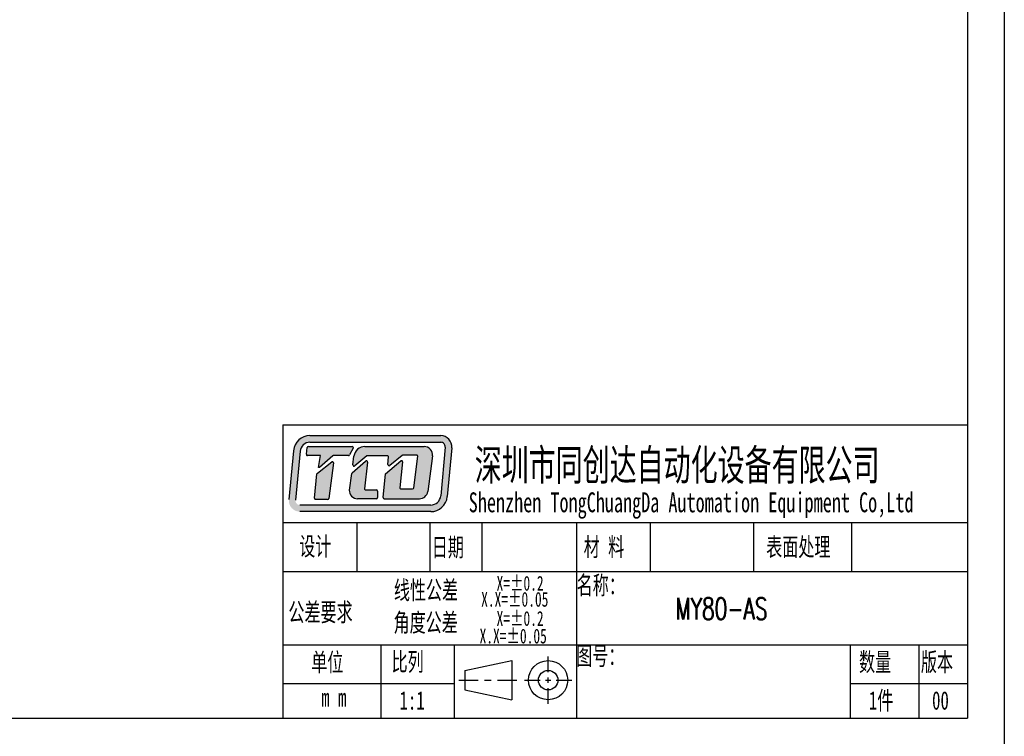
# Model space of a CAD drawing. Header units: millimetres. Extents: x 14895 to 15336, y 302 to 927.
# Tile 10 of 11: x 15125 to 15336, y 619 to 773. Entities that reach past the tile are written whole.
import ezdxf

# ---------------------------------------------------------------- set-up
doc = ezdxf.new("R2010")
doc.units = ezdxf.units.MM
doc.header["$LTSCALE"] = 0.3
doc.layers.add('外框', color=7, linetype='Continuous', lineweight=30)
doc.layers.add('文字', color=3, linetype='Continuous', lineweight=13)
doc.styles.add('SLDTEXTSTYLE2', font='txt')
doc.styles.get("Standard").update_dxf_attribs({"font": 'txt.shx', "width": 0.67, "oblique": 5, "bigfont": 'gbcbig.shx'})

# ---------------------------------------------------------------- blocks, each defined once
blk = doc.blocks.new('Y')
at = {"lineweight": 30}
blk.add_line((-4136.76, 2009.27), (-3862.74, 2009.27), dxfattribs=at)
blk = doc.blocks.new('W')
at = {"lineweight": 30}
for p, q in [((-3857.44, 2213.99), (-3857.44, 2003.97)), ((-3857.44, 2213.99), (-3857.44, 2003.97)), ((-3862.74, 2208.69), (-3862.74, 2009.27))]:
    blk.add_line(p, q, dxfattribs=at)
blk.add_blockref('Y', (0, 0))

msp = doc.modelspace()

# ---------------------------------------------------------------- hatches: boundary and pattern name
at = {"layer": '外框'}
h = msp.add_hatch(color=256, dxfattribs=at)
h.dxf.hatch_style = 1
h.paths.add_polyline_path([(15215.218, 683.442), (15187.083, 683.442, 0.3871904), (15183.529, 680.205), (15182.546, 669.686, 0.4417631), (15184.916, 667.085), (15213.067, 667.085, 0.3876272), (15216.622, 670.327), (15217.588, 680.845, 0.4413093)])
h.paths.add_polyline_path([(15215.218, 682.014, -0.4413093), (15216.166, 680.975), (15215.2, 670.458, -0.3876272), (15213.067, 668.513), (15184.916, 668.513, -0.4417631), (15183.968, 669.553), (15184.95, 680.072, -0.3871904), (15187.083, 682.014)], flags=16)
h.paths.add_polyline_path([(15196.18, 681.098, -0.5692565), (15196.39, 680.747), (15195.593, 679.276, -0.2751589), (15195.384, 679.152), (15192.175, 679.152, 0.1785487), (15192.021, 679.095), (15189.11, 676.609), (15188.905, 676.609), (15189.37, 679.155), (15186.544, 679.155, -0.4551699), (15186.308, 679.426), (15186.508, 680.869, -0.3736999), (15186.743, 681.075)], flags=0)
h.paths.add_polyline_path([(15191.775, 677.778, -0.6728841), (15192.157, 677.559), (15191.127, 669.927, -0.3754282), (15190.891, 669.721), (15188.288, 669.721, -0.4451596), (15188.051, 669.984), (15188.598, 675.199, -0.2032664), (15188.688, 675.362)], flags=0)
h.paths.add_polyline_path([(15198.917, 681.099), (15211.654, 681.099, -0.4535474), (15213.423, 679.079), (15212.402, 671.414, -0.3759441), (15210.633, 669.865), (15203.08, 669.865, -0.443757), (15202.843, 670.126), (15203.353, 675.21), (15206.621, 677.986, -0.6781546), (15207.012, 677.779), (15206.407, 672.242, 0.4464345), (15206.644, 671.978), (15209.17, 671.978, 0.3783283), (15209.407, 672.186), (15210.255, 678.99, 0.4510331), (15210.019, 679.257), (15207.045, 679.257, 0.1736567), (15206.894, 679.203), (15204.253, 677.033, -0.6630003), (15203.865, 677.237), (15204.001, 678.873, 0.4388203), (15203.764, 679.131), (15199.436, 679.131, 0.1753949), (15199.284, 679.076), (15196.708, 676.93, -0.6807563), (15196.32, 677.143), (15196.556, 679.017, -0.3779258)], flags=0)
h.paths.add_polyline_path([(15196.184, 675.444), (15199.06, 677.972, -0.6841835), (15199.454, 677.768), (15198.829, 672.019, 0.4462884), (15199.066, 671.756), (15201.374, 671.756, -0.4142136), (15201.612, 671.518), (15201.612, 670.103, -0.4142136), (15201.374, 669.865), (15197.337, 669.865, -0.4294817), (15195.555, 671.742), (15196.106, 675.302, -0.1758286)], flags=0)
h.paths.add_polyline_path([(15196.39, 680.747, 0.5692565), (15196.18, 681.098), (15186.743, 681.075, 0.3736999), (15186.508, 680.869), (15186.308, 679.426, 0.4551699), (15186.544, 679.155), (15189.37, 679.155), (15188.905, 676.609), (15189.11, 676.609), (15192.021, 679.095, -0.1785487), (15192.175, 679.152), (15195.384, 679.152, 0.2751589), (15195.593, 679.276)], flags=0)
h.paths.add_polyline_path([(15192.157, 677.559, 0.6728841), (15191.775, 677.778), (15188.688, 675.362, 0.2032664), (15188.598, 675.199), (15188.051, 669.984, 0.4451596), (15188.288, 669.721), (15190.891, 669.721, 0.3754282), (15191.127, 669.927)], flags=0)
h.paths.add_polyline_path([(15199.454, 677.768, 0.6841835), (15199.06, 677.972), (15196.184, 675.444, 0.1758286), (15196.106, 675.302), (15195.555, 671.742, 0.4294817), (15197.337, 669.865), (15201.374, 669.865, 0.4142136), (15201.612, 670.103), (15201.612, 671.518, 0.4142136), (15201.374, 671.756), (15199.066, 671.756, -0.4462884), (15198.829, 672.019)], flags=0)
h.paths.add_polyline_path([(15211.654, 681.099), (15198.917, 681.099, 0.3779258), (15196.556, 679.017), (15196.32, 677.143, 0.6807563), (15196.708, 676.93), (15199.284, 679.076, -0.1753949), (15199.436, 679.131), (15203.764, 679.131, -0.4388203), (15204.001, 678.873), (15203.865, 677.237, 0.6630003), (15204.253, 677.033), (15206.894, 679.203, -0.1736567), (15207.045, 679.257), (15210.019, 679.257, -0.4510331), (15210.255, 678.99), (15209.407, 672.186, -0.3783283), (15209.17, 671.978), (15206.644, 671.978, -0.4464345), (15206.407, 672.242), (15207.012, 677.779, 0.6781546), (15206.621, 677.986), (15203.353, 675.21), (15202.843, 670.126, 0.443757), (15203.08, 669.865), (15210.633, 669.865, 0.3759441), (15212.402, 671.414), (15213.423, 679.079, 0.4535474)], flags=0)
h = msp.add_hatch(color=256, dxfattribs=at)
h.dxf.hatch_style = 1
h.paths.add_polyline_path([(15196.39, 680.747, 0.5692565), (15196.18, 681.098), (15186.743, 681.075, 0.3736999), (15186.508, 680.869), (15186.308, 679.426, 0.4551699), (15186.544, 679.155), (15189.37, 679.155), (15188.905, 676.609), (15189.11, 676.609), (15192.021, 679.095, -0.1785487), (15192.175, 679.152), (15195.384, 679.152, 0.2751589), (15195.593, 679.276)])
h.paths.add_polyline_path([(15192.157, 677.559, 0.6728841), (15191.775, 677.778), (15188.688, 675.362, 0.2032664), (15188.598, 675.199), (15188.051, 669.984, 0.4451596), (15188.288, 669.721), (15190.891, 669.721, 0.3754282), (15191.127, 669.927)])
h.paths.add_polyline_path([(15199.454, 677.768, 0.6841835), (15199.06, 677.972), (15196.184, 675.444, 0.1758286), (15196.106, 675.302), (15195.555, 671.742, 0.4294817), (15197.337, 669.865), (15201.374, 669.865, 0.4142136), (15201.612, 670.103), (15201.612, 671.518, 0.4142136), (15201.374, 671.756), (15199.066, 671.756, -0.4462884), (15198.829, 672.019)])
h.paths.add_polyline_path([(15211.654, 681.099), (15198.917, 681.099, 0.3779258), (15196.556, 679.017), (15196.32, 677.143, 0.6807563), (15196.708, 676.93), (15199.284, 679.076, -0.1753949), (15199.436, 679.131), (15203.764, 679.131, -0.4388203), (15204.001, 678.873), (15203.865, 677.237, 0.6630003), (15204.253, 677.033), (15206.894, 679.203, -0.1736567), (15207.045, 679.257), (15210.019, 679.257, -0.4510331), (15210.255, 678.99), (15209.407, 672.186, -0.3783283), (15209.17, 671.978), (15206.644, 671.978, -0.4464345), (15206.407, 672.242), (15207.012, 677.779, 0.6781546), (15206.621, 677.986), (15203.353, 675.21), (15202.843, 670.126, 0.443757), (15203.08, 669.865), (15210.633, 669.865, 0.3759441), (15212.402, 671.414), (15213.423, 679.079, 0.4535474)])

# ---------------------------------------------------------------- linework, layer by layer
at = {"layer": '外框', "lineweight": 30}
for p, q in [((15181.288, 685.787), (15328.517, 685.787)), ((15181.288, 685.787), (15181.288, 622.689)), ((15183.529, 680.205), (15182.546, 669.686)), ((15184.95, 680.072), (15183.968, 669.553)), ((15186.308, 679.426), (15186.508, 680.869)), ((15197.143, 664.754), (15197.143, 654.238)), ((15212.837, 664.754), (15212.837, 654.238)), ((15224.055, 664.754), (15224.055, 654.238)), ((15244.386, 664.754), (15244.386, 622.689)), ((15260.278, 664.754), (15260.278, 654.238)), ((15282.46, 664.754), (15282.46, 654.238)), ((15303.54, 664.754), (15303.54, 654.238)), ((15181.288, 654.238), (15328.517, 654.238)), ((15181.288, 638.464), (15328.517, 638.464)), ((15202.321, 638.464), (15202.321, 622.689)), ((15218.095, 638.464), (15218.095, 622.689)), ((15303.278, 638.464), (15303.278, 622.689)), ((15318, 638.464), (15318, 622.689)), ((15238.306, 632.518), (15238.306, 635.903)), ((15220.42, 632.928), (15230.499, 635.031)), ((15230.499, 635.031), (15230.499, 626.618)), ((15220.42, 632.928), (15220.42, 628.722)), ((15238.306, 630.261), (15238.306, 631.389)), ((15181.288, 630.125), (15218.095, 630.125)), ((15219.122, 630.825), (15223.267, 630.825)), ((15224.648, 630.825), (15226.03, 630.825)), ((15227.411, 630.825), (15231.556, 630.825)), ((15233.228, 630.825), (15236.614, 630.825)), ((15237.742, 630.825), (15238.87, 630.825)), ((15238.306, 625.747), (15238.306, 629.132)), ((15239.999, 630.825), (15243.384, 630.825)), ((15303.278, 630.125), (15328.517, 630.125)), ((15220.42, 628.722), (15230.499, 626.618))]:
    msp.add_line(p, q, dxfattribs=at)
at = {"layer": '外框'}
for p, q in [((15187.083, 683.442), (15215.218, 683.442)), ((15187.083, 682.014), (15215.218, 682.014)), ((15186.743, 681.075), (15196.18, 681.098)), ((15196.39, 680.747), (15195.593, 679.276)), ((15198.917, 681.099), (15211.654, 681.099)), ((15216.166, 680.975), (15215.2, 670.458)), ((15217.588, 680.845), (15216.622, 670.327)), ((15189.37, 679.155), (15186.544, 679.155)), ((15188.688, 675.362), (15191.775, 677.778)), ((15188.905, 676.609), (15189.37, 679.155)), ((15192.021, 679.095), (15189.11, 676.609)), ((15195.384, 679.152), (15192.175, 679.152)), ((15196.184, 675.444), (15199.06, 677.972)), ((15196.32, 677.143), (15196.556, 679.017)), ((15199.284, 679.076), (15196.708, 676.93)), ((15199.454, 677.768), (15198.829, 672.019)), ((15203.764, 679.131), (15199.436, 679.131)), ((15203.353, 675.21), (15206.621, 677.986)), ((15203.865, 677.237), (15204.001, 678.873)), ((15206.894, 679.203), (15204.253, 677.033)), ((15207.012, 677.779), (15206.407, 672.242)), ((15210.019, 679.257), (15207.045, 679.257)), ((15209.407, 672.186), (15210.255, 678.99)), ((15213.423, 679.079), (15212.402, 671.414)), ((15189.11, 676.609), (15188.905, 676.609)), ((15192.157, 677.559), (15191.127, 669.927)), ((15188.051, 669.984), (15188.598, 675.199)), ((15195.555, 671.742), (15196.106, 675.302)), ((15202.843, 670.126), (15203.353, 675.21)), ((15199.066, 671.756), (15201.374, 671.756)), ((15201.612, 671.518), (15201.612, 670.103)), ((15206.644, 671.978), (15209.17, 671.978)), ((15190.891, 669.721), (15188.288, 669.721)), ((15201.374, 669.865), (15197.337, 669.865)), ((15203.08, 669.865), (15210.633, 669.865)), ((15213.067, 668.513), (15184.916, 668.513)), ((15213.067, 667.085), (15184.916, 667.085)), ((15181.288, 664.754), (15328.517, 664.754))]:
    msp.add_line(p, q, dxfattribs=at)
at = {"layer": '外框', "lineweight": 30}
for radius in [4.207, 2.103]:
    msp.add_circle((15238.306, 630.825), radius, dxfattribs=at)
at = {"layer": '外框'}
for centre, radius, start, end in [((15187.083, 679.873), 3.569, 90, 174.66371), ((15187.083, 679.873), 2.142, 90, 174.66371), ((15215.218, 681.063), 2.379, 354.75075, 90), ((15215.218, 681.063), 0.952, 354.75075, 90), ((15196.181, 680.86), 0.238, 331.53887, 90.14277), ((15198.917, 678.72), 2.379, 90, 172.81149), ((15211.654, 679.314), 1.785, 352.41382, 90), ((15191.921, 677.591), 0.238, 352.31021, 128.05413), ((15192.175, 678.914), 0.238, 90, 130.49363), ((15195.384, 679.389), 0.238, 270, 331.53887), ((15199.217, 677.794), 0.238, 353.7974, 131.31456), ((15199.436, 678.893), 0.238, 90, 129.79279), ((15203.764, 678.893), 0.238, 355.22864, 90), ((15206.775, 677.805), 0.238, 353.76947, 130.34282), ((15207.045, 679.019), 0.238, 90, 129.4062), ((15210.019, 679.019), 0.238, 352.89219, 90), ((15196.341, 675.266), 0.238, 131.31456, 171.20377), ((15196.556, 677.113), 0.238, 172.81149, 309.79279), ((15204.102, 677.217), 0.238, 175.22864, 309.4062), ((15188.835, 675.175), 0.238, 128.05413, 174.01321), ((15197.337, 671.649), 1.785, 177.02945, 270), ((15199.066, 671.994), 0.238, 173.7974, 270), ((15201.374, 671.518), 0.238, 0, 90), ((15206.644, 672.216), 0.238, 173.76947, 270), ((15209.17, 672.216), 0.238, 270, 352.89219), ((15210.633, 671.649), 1.785, 270, 352.41382), ((15188.288, 669.959), 0.238, 174.01321, 270), ((15190.891, 669.959), 0.238, 270, 352.31021), ((15201.374, 670.103), 0.238, 270, 0), ((15203.08, 670.103), 0.238, 174.28163, 270), ((15213.067, 670.654), 2.142, 270, 354.75075), ((15213.067, 670.654), 3.569, 270, 354.75075)]:
    msp.add_arc(centre, radius, start, end, dxfattribs=at)
at = {"layer": '外框', "lineweight": 30}
for centre, start, end in [((15186.744, 680.837), 90.14277, 172.10561), ((15186.544, 679.393), 172.10561, 270)]:
    msp.add_arc(centre, 0.238, start, end, dxfattribs=at)

# ---------------------------------------------------------------- block references
at = {"layer": '外框', "lineweight": 25, "xscale": 1.487159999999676, "yscale": 1.487160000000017, "zscale": 1.48716}
msp.add_blockref('W', (21073.028, -2365.421), dxfattribs=at)

# ---------------------------------------------------------------- texts
at = {"layer": '外框', "style": 'SLDTEXTSTYLE2', "width": 0.67}
for s, height, p in [('深圳市同创达自动化设备有限公司', 6.66248, (15222.53, 673.809)), ('Shenzhen TongChuangDa Automation Equipment Co,Ltd', 4.28302, (15221.224, 666.951)), ('设计', 3.9658, (15184.776, 657.653)), ('日期', 3.9658, (15213.28, 657.436)), ('材 料', 3.9658, (15245.955, 657.517)), ('表面处理', 3.9658, (15285.201, 657.517)), ('线性公差', 3.9658, (15205.132, 648.226)), ('X=±0.2', 3.1726, (15227.213, 650.093)), ('名称：', 3.9658, (15244.438, 649.276)), ('X.X=±0.05', 3.1726, (15223.902, 646.644)), ('公差要求', 3.9658, (15182.451, 643.478)), ('角度公差', 3.9658, (15205.067, 641.248)), ('X=±0.2', 3.1726, (15227.213, 642.517)), ('X.X=±0.05', 3.1726, (15223.564, 638.731)), ('比列', 3.9658, (15204.635, 632.825)), ('图号：', 3.9658, (15244.332, 634.065)), ('单位', 3.9658, (15187.375, 632.704)), ('数量', 3.9658, (15305.164, 632.765)), ('版本', 3.9658, (15318.476, 632.765)), ('1件', 3.9658, (15307.276, 624.482)), (' m m', 3.9658, (15187.696, 625.114)), ('1:1', 3.9658, (15206.34, 624.482)), ('00', 3.9658, (15320.87, 624.482))]:
    msp.add_text(s, height=height, dxfattribs=at).set_placement(p)
at = {"layer": '文字', "ltscale": 0.3, "width": 0.67}
msp.add_text('  MY80-AS', height=4.7143, dxfattribs=at).set_placement((15260.091, 643.848))

doc.saveas('drawing.dxf')
